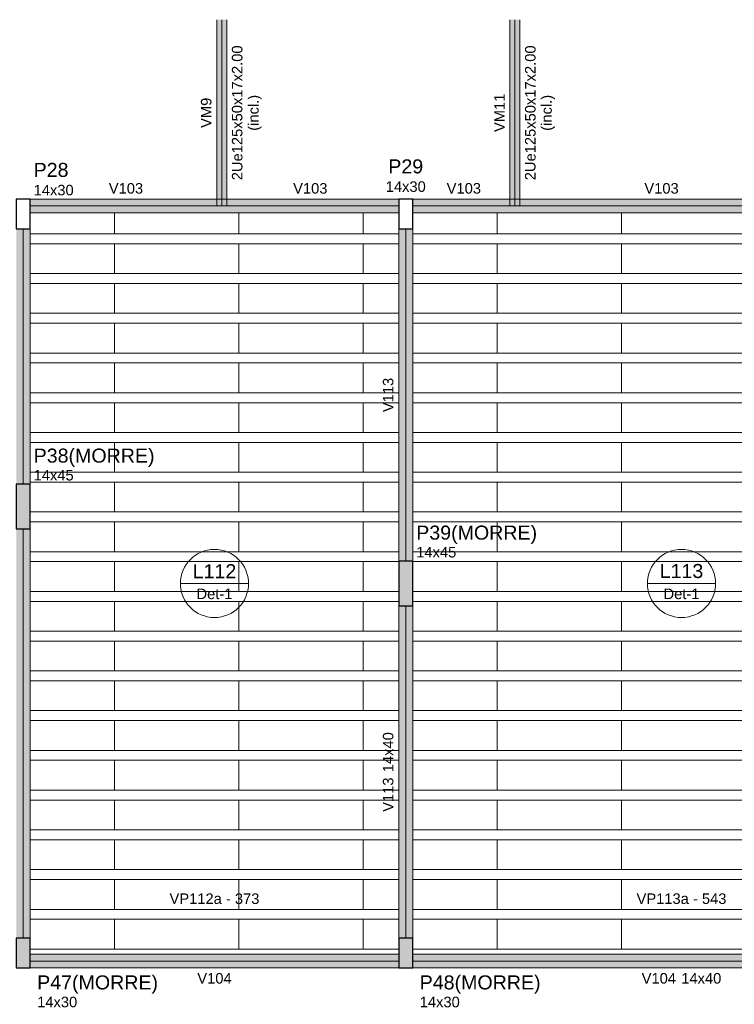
# Model space of a CAD drawing. Header units: millimetres. Extents: x 10906 to 25863, y 1966 to 4861.
# Tile 89 of 163: x 11450 to 11464, y 2928 to 2948. Entities that reach past the tile are written whole.
import ezdxf

# ---------------------------------------------------------------- set-up
doc = ezdxf.new("R2010")
doc.units = ezdxf.units.MM
for name, color, linetype, lineweight in [('FO-Eixos', 5, 'Continuous', 5), ('FO-Hachura pilar que morre', 106, 'Continuous', 5), ('FO-Hachura viga', 41, 'Continuous', 5), ('FO-Hachura viga genérica inclinada', 243, 'Continuous', 5), ('FO-Hachuras das lajes', 1, 'Continuous', 20), ('FO-Pilares', 4, 'Continuous', 30), ('FO-Textos das lajes', 3, 'Continuous', 20), ('FO-Textos das vigas', 7, 'Continuous', 5), ('FO-Textos dos pilares', 7, 'Continuous', 5), ('FO-Vigas', 1, 'Continuous', 20), ('FO-Vigas genéricas', 1, 'Continuous', 20)]:
    doc.layers.add(name, color=color, linetype=linetype, lineweight=lineweight)
doc.styles.add('Arial', font='arial.ttf')

msp = doc.modelspace()

# ---------------------------------------------------------------- hatches: boundary and pattern name
at = {"layer": 'FO-Hachura pilar que morre', "linetype": 'Continuous'}
for points in [[(11449.44654, 2937.95891), (11449.58654, 2937.95891), (11449.72654, 2937.95891), (11449.72654, 2938.40891), (11449.72654, 2938.85891), (11449.58654, 2938.85891), (11449.44654, 2938.85891), (11449.44654, 2938.40891)], [(11457.14654, 2936.40891), (11457.28654, 2936.40891), (11457.42654, 2936.40891), (11457.42654, 2936.85891), (11457.42654, 2937.30891), (11457.28654, 2937.30891), (11457.14654, 2937.30891), (11457.14654, 2936.85891)], [(11449.44654, 2929.11891), (11449.58654, 2929.11891), (11449.72654, 2929.11891), (11449.72654, 2929.41891), (11449.72654, 2929.71891), (11449.58654, 2929.71891), (11449.44654, 2929.71891), (11449.44654, 2929.41891)], [(11457.14654, 2929.11891), (11457.28654, 2929.11891), (11457.42654, 2929.11891), (11457.42654, 2929.41891), (11457.42654, 2929.71891), (11457.28654, 2929.71891), (11457.14654, 2929.71891), (11457.14654, 2929.41891)]]:
    msp.add_hatch(color=256, dxfattribs=at).paths.add_polyline_path(points)
at = {"layer": 'FO-Hachura viga', "linetype": 'Continuous'}
for points in [[(11453.58474, 2944.59891), (11453.58474, 2944.59891), (11449.72654, 2944.59891), (11449.72654, 2944.31891), (11453.58474, 2944.31891), (11453.58474, 2944.59891)], [(11457.14654, 2944.59911), (11457.14654, 2944.59911), (11453.58474, 2944.59911), (11453.58474, 2944.31891), (11457.14654, 2944.31891), (11457.14654, 2944.59911)], [(11459.48474, 2944.31891), (11459.48474, 2944.31891), (11459.48474, 2944.59911), (11457.42654, 2944.59911), (11457.42654, 2944.31891), (11459.48474, 2944.31891)], [(11465.38454, 2944.59891), (11465.38454, 2944.59891), (11459.48474, 2944.59891), (11459.48474, 2944.31891), (11465.38454, 2944.31891), (11465.38454, 2944.59891)], [(11449.72654, 2943.99891), (11449.72654, 2943.99891), (11449.44654, 2943.99891), (11449.44654, 2938.85891), (11449.72654, 2938.85891), (11449.72654, 2943.99891)], [(11457.42654, 2943.99891), (11457.42654, 2943.99891), (11457.14654, 2943.99891), (11457.14654, 2937.30891), (11457.42654, 2937.30891), (11457.42654, 2943.99891)], [(11449.72654, 2937.95891), (11449.72654, 2937.95891), (11449.44654, 2937.95891), (11449.44654, 2929.71891), (11449.72654, 2929.71891), (11449.72654, 2937.95891)], [(11457.42654, 2936.40891), (11457.42654, 2936.40891), (11457.14654, 2936.40891), (11457.14654, 2929.71891), (11457.42654, 2929.71891), (11457.42654, 2936.40891)], [(11457.14654, 2929.39891), (11457.14654, 2929.39891), (11449.72654, 2929.39891), (11449.72654, 2929.11891), (11457.14654, 2929.11891), (11457.14654, 2929.39891)], [(11468.24654, 2929.39891), (11468.24654, 2929.39891), (11457.42654, 2929.39891), (11457.42654, 2929.11891), (11468.24654, 2929.11891), (11468.24654, 2929.39891)]]:
    msp.add_hatch(color=256, dxfattribs=at).paths.add_polyline_path(points)
at = {"layer": 'FO-Hachura viga genérica inclinada', "linetype": 'Continuous'}
for points in [[(11453.68474, 2948.20891), (11453.68474, 2948.20891), (11453.48474, 2948.20891), (11453.48474, 2944.45891), (11453.68474, 2944.45891), (11453.68474, 2948.20891)], [(11459.58474, 2948.20891), (11459.58474, 2948.20891), (11459.38474, 2948.20891), (11459.38474, 2944.45891), (11459.58474, 2944.45891), (11459.58474, 2948.20891)]]:
    msp.add_hatch(color=256, dxfattribs=at).paths.add_polyline_path(points)

# ---------------------------------------------------------------- linework, layer by layer
at = {"layer": 'FO-Eixos'}
for p, q in [((11453.58454, 2944.45891), (11453.58454, 2948.20891)), ((11459.48454, 2944.45891), (11459.48454, 2948.20891)), ((11449.72654, 2944.45891), (11453.58454, 2944.45891)), ((11453.58454, 2944.45891), (11457.14654, 2944.45891)), ((11457.42654, 2944.45891), (11459.48454, 2944.45891)), ((11459.48454, 2944.45891), (11465.38454, 2944.45891)), ((11449.58654, 2938.85891), (11449.58654, 2943.99891)), ((11457.28654, 2937.30891), (11457.28654, 2943.99891)), ((11449.58654, 2929.71891), (11449.58654, 2937.95891)), ((11457.28654, 2929.71891), (11457.28654, 2936.40891)), ((11449.72654, 2929.25891), (11457.14654, 2929.25891)), ((11457.42654, 2929.25891), (11468.24654, 2929.25891))]:
    msp.add_line(p, q, dxfattribs=at)
for points in [[(11449.72654, 2943.89891), (11451.42654, 2943.89891), (11451.42654, 2944.31891)], [(11451.42654, 2944.31891), (11451.42654, 2943.89891), (11453.92654, 2943.89891), (11453.92654, 2944.31891)], [(11453.92654, 2944.31891), (11453.92654, 2943.89891), (11456.42654, 2943.89891), (11456.42654, 2944.31891)], [(11456.42654, 2944.31891), (11456.42654, 2943.89891), (11457.14654, 2943.89891)], [(11457.42654, 2943.89891), (11459.12654, 2943.89891), (11459.12654, 2944.31891)], [(11459.12654, 2944.31891), (11459.12654, 2943.89891), (11461.62654, 2943.89891), (11461.62654, 2944.31891)], [(11461.62654, 2944.31891), (11461.62654, 2943.89891), (11464.12654, 2943.89891), (11464.12654, 2944.31891)], [(11449.72654, 2943.09891), (11451.42654, 2943.09891), (11451.42654, 2943.69891), (11449.72654, 2943.69891)], [(11457.14654, 2943.69891), (11456.42654, 2943.69891), (11456.42654, 2943.09891), (11457.14654, 2943.09891)], [(11457.42654, 2943.09891), (11459.12654, 2943.09891), (11459.12654, 2943.69891), (11457.42654, 2943.69891)], [(11449.72654, 2942.29891), (11451.42654, 2942.29891), (11451.42654, 2942.89891), (11449.72654, 2942.89891)], [(11457.14654, 2942.89891), (11456.42654, 2942.89891), (11456.42654, 2942.29891), (11457.14654, 2942.29891)], [(11457.42654, 2942.29891), (11459.12654, 2942.29891), (11459.12654, 2942.89891), (11457.42654, 2942.89891)], [(11449.72654, 2941.49891), (11451.42654, 2941.49891), (11451.42654, 2942.09891), (11449.72654, 2942.09891)], [(11457.14654, 2942.09891), (11456.42654, 2942.09891), (11456.42654, 2941.49891), (11457.14654, 2941.49891)], [(11457.42654, 2941.49891), (11459.12654, 2941.49891), (11459.12654, 2942.09891), (11457.42654, 2942.09891)], [(11449.72654, 2940.69891), (11451.42654, 2940.69891), (11451.42654, 2941.29891), (11449.72654, 2941.29891)], [(11457.14654, 2941.29891), (11456.42654, 2941.29891), (11456.42654, 2940.69891), (11457.14654, 2940.69891)], [(11457.42654, 2940.69891), (11459.12654, 2940.69891), (11459.12654, 2941.29891), (11457.42654, 2941.29891)], [(11449.72654, 2939.89891), (11451.42654, 2939.89891), (11451.42654, 2940.49891), (11449.72654, 2940.49891)], [(11457.14654, 2940.49891), (11456.42654, 2940.49891), (11456.42654, 2939.89891), (11457.14654, 2939.89891)], [(11457.42654, 2939.89891), (11459.12654, 2939.89891), (11459.12654, 2940.49891), (11457.42654, 2940.49891)], [(11449.72654, 2939.09891), (11451.42654, 2939.09891), (11451.42654, 2939.69891), (11449.72654, 2939.69891)], [(11457.14654, 2939.69891), (11456.42654, 2939.69891), (11456.42654, 2939.09891), (11457.14654, 2939.09891)], [(11457.42654, 2939.09891), (11459.12654, 2939.09891), (11459.12654, 2939.69891), (11457.42654, 2939.69891)], [(11449.72654, 2938.29891), (11451.42654, 2938.29891), (11451.42654, 2938.89891), (11449.72654, 2938.89891)], [(11457.14654, 2938.89891), (11456.42654, 2938.89891), (11456.42654, 2938.29891), (11457.14654, 2938.29891)], [(11457.42654, 2938.29891), (11459.12654, 2938.29891), (11459.12654, 2938.89891), (11457.42654, 2938.89891)], [(11449.72654, 2937.49891), (11451.42654, 2937.49891), (11451.42654, 2938.09891), (11449.72654, 2938.09891)], [(11457.14654, 2938.09891), (11456.42654, 2938.09891), (11456.42654, 2937.49891), (11457.14654, 2937.49891)], [(11457.42654, 2937.49891), (11459.12654, 2937.49891), (11459.12654, 2938.09891), (11457.42654, 2938.09891)], [(11449.72654, 2936.69891), (11451.42654, 2936.69891), (11451.42654, 2937.29891), (11449.72654, 2937.29891)], [(11457.14654, 2937.29891), (11456.42654, 2937.29891), (11456.42654, 2936.69891), (11457.14654, 2936.69891)], [(11457.42654, 2936.69891), (11459.12654, 2936.69891), (11459.12654, 2937.29891), (11457.42654, 2937.29891)], [(11449.72654, 2935.89891), (11451.42654, 2935.89891), (11451.42654, 2936.49891), (11449.72654, 2936.49891)], [(11457.14654, 2936.49891), (11456.42654, 2936.49891), (11456.42654, 2935.89891), (11457.14654, 2935.89891)], [(11457.42654, 2935.89891), (11459.12654, 2935.89891), (11459.12654, 2936.49891), (11457.42654, 2936.49891)], [(11449.72654, 2935.09891), (11451.42654, 2935.09891), (11451.42654, 2935.69891), (11449.72654, 2935.69891)], [(11457.14654, 2935.69891), (11456.42654, 2935.69891), (11456.42654, 2935.09891), (11457.14654, 2935.09891)], [(11457.42654, 2935.09891), (11459.12654, 2935.09891), (11459.12654, 2935.69891), (11457.42654, 2935.69891)], [(11449.72654, 2934.29891), (11451.42654, 2934.29891), (11451.42654, 2934.89891), (11449.72654, 2934.89891)], [(11457.14654, 2934.89891), (11456.42654, 2934.89891), (11456.42654, 2934.29891), (11457.14654, 2934.29891)], [(11457.42654, 2934.29891), (11459.12654, 2934.29891), (11459.12654, 2934.89891), (11457.42654, 2934.89891)], [(11449.72654, 2933.49891), (11451.42654, 2933.49891), (11451.42654, 2934.09891), (11449.72654, 2934.09891)], [(11457.14654, 2934.09891), (11456.42654, 2934.09891), (11456.42654, 2933.49891), (11457.14654, 2933.49891)], [(11457.42654, 2933.49891), (11459.12654, 2933.49891), (11459.12654, 2934.09891), (11457.42654, 2934.09891)], [(11449.72654, 2932.69891), (11451.42654, 2932.69891), (11451.42654, 2933.29891), (11449.72654, 2933.29891)], [(11457.14654, 2933.29891), (11456.42654, 2933.29891), (11456.42654, 2932.69891), (11457.14654, 2932.69891)], [(11457.42654, 2932.69891), (11459.12654, 2932.69891), (11459.12654, 2933.29891), (11457.42654, 2933.29891)], [(11449.72654, 2931.89891), (11451.42654, 2931.89891), (11451.42654, 2932.49891), (11449.72654, 2932.49891)], [(11457.14654, 2932.49891), (11456.42654, 2932.49891), (11456.42654, 2931.89891), (11457.14654, 2931.89891)], [(11457.42654, 2931.89891), (11459.12654, 2931.89891), (11459.12654, 2932.49891), (11457.42654, 2932.49891)], [(11449.72654, 2931.09891), (11451.42654, 2931.09891), (11451.42654, 2931.69891), (11449.72654, 2931.69891)], [(11457.14654, 2931.69891), (11456.42654, 2931.69891), (11456.42654, 2931.09891), (11457.14654, 2931.09891)], [(11457.42654, 2931.09891), (11459.12654, 2931.09891), (11459.12654, 2931.69891), (11457.42654, 2931.69891)], [(11449.72654, 2930.29891), (11451.42654, 2930.29891), (11451.42654, 2930.89891), (11449.72654, 2930.89891)], [(11457.14654, 2930.89891), (11456.42654, 2930.89891), (11456.42654, 2930.29891), (11457.14654, 2930.29891)], [(11457.42654, 2930.29891), (11459.12654, 2930.29891), (11459.12654, 2930.89891), (11457.42654, 2930.89891)], [(11449.72654, 2929.49891), (11451.42654, 2929.49891), (11451.42654, 2930.09891), (11449.72654, 2930.09891)], [(11457.14654, 2930.09891), (11456.42654, 2930.09891), (11456.42654, 2929.49891), (11457.14654, 2929.49891)], [(11457.42654, 2929.49891), (11459.12654, 2929.49891), (11459.12654, 2930.09891), (11457.42654, 2930.09891)]]:
    msp.add_lwpolyline(points, dxfattribs=at)
for points in [[(11451.42654, 2943.09891), (11453.92654, 2943.09891), (11453.92654, 2943.69891), (11451.42654, 2943.69891), (11451.42654, 2943.09891)], [(11453.92654, 2943.09891), (11456.42654, 2943.09891), (11456.42654, 2943.69891), (11453.92654, 2943.69891), (11453.92654, 2943.09891)], [(11459.12654, 2943.09891), (11461.62654, 2943.09891), (11461.62654, 2943.69891), (11459.12654, 2943.69891), (11459.12654, 2943.09891)], [(11461.62654, 2943.09891), (11464.12654, 2943.09891), (11464.12654, 2943.69891), (11461.62654, 2943.69891), (11461.62654, 2943.09891)], [(11451.42654, 2942.29891), (11453.92654, 2942.29891), (11453.92654, 2942.89891), (11451.42654, 2942.89891), (11451.42654, 2942.29891)], [(11453.92654, 2942.29891), (11456.42654, 2942.29891), (11456.42654, 2942.89891), (11453.92654, 2942.89891), (11453.92654, 2942.29891)], [(11459.12654, 2942.29891), (11461.62654, 2942.29891), (11461.62654, 2942.89891), (11459.12654, 2942.89891), (11459.12654, 2942.29891)], [(11461.62654, 2942.29891), (11464.12654, 2942.29891), (11464.12654, 2942.89891), (11461.62654, 2942.89891), (11461.62654, 2942.29891)], [(11451.42654, 2941.49891), (11453.92654, 2941.49891), (11453.92654, 2942.09891), (11451.42654, 2942.09891), (11451.42654, 2941.49891)], [(11453.92654, 2941.49891), (11456.42654, 2941.49891), (11456.42654, 2942.09891), (11453.92654, 2942.09891), (11453.92654, 2941.49891)], [(11459.12654, 2941.49891), (11461.62654, 2941.49891), (11461.62654, 2942.09891), (11459.12654, 2942.09891), (11459.12654, 2941.49891)], [(11461.62654, 2941.49891), (11464.12654, 2941.49891), (11464.12654, 2942.09891), (11461.62654, 2942.09891), (11461.62654, 2941.49891)], [(11451.42654, 2940.69891), (11453.92654, 2940.69891), (11453.92654, 2941.29891), (11451.42654, 2941.29891), (11451.42654, 2940.69891)], [(11453.92654, 2940.69891), (11456.42654, 2940.69891), (11456.42654, 2941.29891), (11453.92654, 2941.29891), (11453.92654, 2940.69891)], [(11459.12654, 2940.69891), (11461.62654, 2940.69891), (11461.62654, 2941.29891), (11459.12654, 2941.29891), (11459.12654, 2940.69891)], [(11461.62654, 2940.69891), (11464.12654, 2940.69891), (11464.12654, 2941.29891), (11461.62654, 2941.29891), (11461.62654, 2940.69891)], [(11451.42654, 2939.89891), (11453.92654, 2939.89891), (11453.92654, 2940.49891), (11451.42654, 2940.49891), (11451.42654, 2939.89891)], [(11453.92654, 2939.89891), (11456.42654, 2939.89891), (11456.42654, 2940.49891), (11453.92654, 2940.49891), (11453.92654, 2939.89891)], [(11459.12654, 2939.89891), (11461.62654, 2939.89891), (11461.62654, 2940.49891), (11459.12654, 2940.49891), (11459.12654, 2939.89891)], [(11461.62654, 2939.89891), (11464.12654, 2939.89891), (11464.12654, 2940.49891), (11461.62654, 2940.49891), (11461.62654, 2939.89891)], [(11451.42654, 2939.09891), (11453.92654, 2939.09891), (11453.92654, 2939.69891), (11451.42654, 2939.69891), (11451.42654, 2939.09891)], [(11453.92654, 2939.09891), (11456.42654, 2939.09891), (11456.42654, 2939.69891), (11453.92654, 2939.69891), (11453.92654, 2939.09891)], [(11459.12654, 2939.09891), (11461.62654, 2939.09891), (11461.62654, 2939.69891), (11459.12654, 2939.69891), (11459.12654, 2939.09891)], [(11461.62654, 2939.09891), (11464.12654, 2939.09891), (11464.12654, 2939.69891), (11461.62654, 2939.69891), (11461.62654, 2939.09891)], [(11451.42654, 2938.29891), (11453.92654, 2938.29891), (11453.92654, 2938.89891), (11451.42654, 2938.89891), (11451.42654, 2938.29891)], [(11453.92654, 2938.29891), (11456.42654, 2938.29891), (11456.42654, 2938.89891), (11453.92654, 2938.89891), (11453.92654, 2938.29891)], [(11459.12654, 2938.29891), (11461.62654, 2938.29891), (11461.62654, 2938.89891), (11459.12654, 2938.89891), (11459.12654, 2938.29891)], [(11461.62654, 2938.29891), (11464.12654, 2938.29891), (11464.12654, 2938.89891), (11461.62654, 2938.89891), (11461.62654, 2938.29891)], [(11451.42654, 2937.49891), (11453.92654, 2937.49891), (11453.92654, 2938.09891), (11451.42654, 2938.09891), (11451.42654, 2937.49891)], [(11453.92654, 2937.49891), (11456.42654, 2937.49891), (11456.42654, 2938.09891), (11453.92654, 2938.09891), (11453.92654, 2937.49891)], [(11459.12654, 2937.49891), (11461.62654, 2937.49891), (11461.62654, 2938.09891), (11459.12654, 2938.09891), (11459.12654, 2937.49891)], [(11461.62654, 2937.49891), (11464.12654, 2937.49891), (11464.12654, 2938.09891), (11461.62654, 2938.09891), (11461.62654, 2937.49891)], [(11451.42654, 2936.69891), (11453.92654, 2936.69891), (11453.92654, 2937.29891), (11451.42654, 2937.29891), (11451.42654, 2936.69891)], [(11453.92654, 2936.69891), (11456.42654, 2936.69891), (11456.42654, 2937.29891), (11453.92654, 2937.29891), (11453.92654, 2936.69891)], [(11459.12654, 2936.69891), (11461.62654, 2936.69891), (11461.62654, 2937.29891), (11459.12654, 2937.29891), (11459.12654, 2936.69891)], [(11461.62654, 2936.69891), (11464.12654, 2936.69891), (11464.12654, 2937.29891), (11461.62654, 2937.29891), (11461.62654, 2936.69891)], [(11451.42654, 2935.89891), (11453.92654, 2935.89891), (11453.92654, 2936.49891), (11451.42654, 2936.49891), (11451.42654, 2935.89891)], [(11453.92654, 2935.89891), (11456.42654, 2935.89891), (11456.42654, 2936.49891), (11453.92654, 2936.49891), (11453.92654, 2935.89891)], [(11459.12654, 2935.89891), (11461.62654, 2935.89891), (11461.62654, 2936.49891), (11459.12654, 2936.49891), (11459.12654, 2935.89891)], [(11461.62654, 2935.89891), (11464.12654, 2935.89891), (11464.12654, 2936.49891), (11461.62654, 2936.49891), (11461.62654, 2935.89891)], [(11451.42654, 2935.09891), (11453.92654, 2935.09891), (11453.92654, 2935.69891), (11451.42654, 2935.69891), (11451.42654, 2935.09891)], [(11453.92654, 2935.09891), (11456.42654, 2935.09891), (11456.42654, 2935.69891), (11453.92654, 2935.69891), (11453.92654, 2935.09891)], [(11459.12654, 2935.09891), (11461.62654, 2935.09891), (11461.62654, 2935.69891), (11459.12654, 2935.69891), (11459.12654, 2935.09891)], [(11461.62654, 2935.09891), (11464.12654, 2935.09891), (11464.12654, 2935.69891), (11461.62654, 2935.69891), (11461.62654, 2935.09891)], [(11451.42654, 2934.29891), (11453.92654, 2934.29891), (11453.92654, 2934.89891), (11451.42654, 2934.89891), (11451.42654, 2934.29891)], [(11453.92654, 2934.29891), (11456.42654, 2934.29891), (11456.42654, 2934.89891), (11453.92654, 2934.89891), (11453.92654, 2934.29891)], [(11459.12654, 2934.29891), (11461.62654, 2934.29891), (11461.62654, 2934.89891), (11459.12654, 2934.89891), (11459.12654, 2934.29891)], [(11461.62654, 2934.29891), (11464.12654, 2934.29891), (11464.12654, 2934.89891), (11461.62654, 2934.89891), (11461.62654, 2934.29891)], [(11451.42654, 2933.49891), (11453.92654, 2933.49891), (11453.92654, 2934.09891), (11451.42654, 2934.09891), (11451.42654, 2933.49891)], [(11453.92654, 2933.49891), (11456.42654, 2933.49891), (11456.42654, 2934.09891), (11453.92654, 2934.09891), (11453.92654, 2933.49891)], [(11459.12654, 2933.49891), (11461.62654, 2933.49891), (11461.62654, 2934.09891), (11459.12654, 2934.09891), (11459.12654, 2933.49891)], [(11461.62654, 2933.49891), (11464.12654, 2933.49891), (11464.12654, 2934.09891), (11461.62654, 2934.09891), (11461.62654, 2933.49891)], [(11451.42654, 2932.69891), (11453.92654, 2932.69891), (11453.92654, 2933.29891), (11451.42654, 2933.29891), (11451.42654, 2932.69891)], [(11453.92654, 2932.69891), (11456.42654, 2932.69891), (11456.42654, 2933.29891), (11453.92654, 2933.29891), (11453.92654, 2932.69891)], [(11459.12654, 2932.69891), (11461.62654, 2932.69891), (11461.62654, 2933.29891), (11459.12654, 2933.29891), (11459.12654, 2932.69891)], [(11461.62654, 2932.69891), (11464.12654, 2932.69891), (11464.12654, 2933.29891), (11461.62654, 2933.29891), (11461.62654, 2932.69891)], [(11451.42654, 2931.89891), (11453.92654, 2931.89891), (11453.92654, 2932.49891), (11451.42654, 2932.49891), (11451.42654, 2931.89891)], [(11453.92654, 2931.89891), (11456.42654, 2931.89891), (11456.42654, 2932.49891), (11453.92654, 2932.49891), (11453.92654, 2931.89891)], [(11459.12654, 2931.89891), (11461.62654, 2931.89891), (11461.62654, 2932.49891), (11459.12654, 2932.49891), (11459.12654, 2931.89891)], [(11461.62654, 2931.89891), (11464.12654, 2931.89891), (11464.12654, 2932.49891), (11461.62654, 2932.49891), (11461.62654, 2931.89891)], [(11451.42654, 2931.09891), (11453.92654, 2931.09891), (11453.92654, 2931.69891), (11451.42654, 2931.69891), (11451.42654, 2931.09891)], [(11453.92654, 2931.09891), (11456.42654, 2931.09891), (11456.42654, 2931.69891), (11453.92654, 2931.69891), (11453.92654, 2931.09891)], [(11459.12654, 2931.09891), (11461.62654, 2931.09891), (11461.62654, 2931.69891), (11459.12654, 2931.69891), (11459.12654, 2931.09891)], [(11461.62654, 2931.09891), (11464.12654, 2931.09891), (11464.12654, 2931.69891), (11461.62654, 2931.69891), (11461.62654, 2931.09891)], [(11451.42654, 2930.29891), (11453.92654, 2930.29891), (11453.92654, 2930.89891), (11451.42654, 2930.89891), (11451.42654, 2930.29891)], [(11453.92654, 2930.29891), (11456.42654, 2930.29891), (11456.42654, 2930.89891), (11453.92654, 2930.89891), (11453.92654, 2930.29891)], [(11459.12654, 2930.29891), (11461.62654, 2930.29891), (11461.62654, 2930.89891), (11459.12654, 2930.89891), (11459.12654, 2930.29891)], [(11461.62654, 2930.29891), (11464.12654, 2930.29891), (11464.12654, 2930.89891), (11461.62654, 2930.89891), (11461.62654, 2930.29891)], [(11451.42654, 2929.49891), (11453.92654, 2929.49891), (11453.92654, 2930.09891), (11451.42654, 2930.09891), (11451.42654, 2929.49891)], [(11453.92654, 2929.49891), (11456.42654, 2929.49891), (11456.42654, 2930.09891), (11453.92654, 2930.09891), (11453.92654, 2929.49891)], [(11459.12654, 2929.49891), (11461.62654, 2929.49891), (11461.62654, 2930.09891), (11459.12654, 2930.09891), (11459.12654, 2929.49891)], [(11461.62654, 2929.49891), (11464.12654, 2929.49891), (11464.12654, 2930.09891), (11461.62654, 2930.09891), (11461.62654, 2929.49891)]]:
    msp.add_lwpolyline(points, close=True, dxfattribs=at)
at = {"layer": 'FO-Hachuras das lajes'}
for p, q in [((11449.72654, 2943.89891), (11457.14654, 2943.89891)), ((11457.42654, 2943.89891), (11468.24654, 2943.89891)), ((11449.72654, 2943.69891), (11457.14654, 2943.69891)), ((11457.42654, 2943.69891), (11468.24654, 2943.69891)), ((11449.72654, 2943.09891), (11457.14654, 2943.09891)), ((11457.42654, 2943.09891), (11468.24654, 2943.09891)), ((11449.72654, 2942.89891), (11457.14654, 2942.89891)), ((11457.42654, 2942.89891), (11468.24654, 2942.89891)), ((11449.72654, 2942.29891), (11457.14654, 2942.29891)), ((11457.42654, 2942.29891), (11468.24654, 2942.29891)), ((11449.72654, 2942.09891), (11457.14654, 2942.09891)), ((11457.42654, 2942.09891), (11468.24654, 2942.09891)), ((11449.72654, 2941.49891), (11457.14654, 2941.49891)), ((11457.42654, 2941.49891), (11468.24654, 2941.49891)), ((11449.72654, 2941.29891), (11457.14654, 2941.29891)), ((11457.42654, 2941.29891), (11468.24654, 2941.29891)), ((11449.72654, 2940.69891), (11457.14654, 2940.69891)), ((11457.42654, 2940.69891), (11468.24654, 2940.69891)), ((11449.72654, 2940.49891), (11457.14654, 2940.49891)), ((11457.42654, 2940.49891), (11468.24654, 2940.49891)), ((11449.72654, 2939.89891), (11457.14654, 2939.89891)), ((11457.42654, 2939.89891), (11468.24654, 2939.89891)), ((11449.72654, 2939.69891), (11457.14654, 2939.69891)), ((11457.42654, 2939.69891), (11468.24654, 2939.69891)), ((11449.72654, 2939.09891), (11457.14654, 2939.09891)), ((11457.42654, 2939.09891), (11468.24654, 2939.09891)), ((11449.72654, 2938.89891), (11457.14654, 2938.89891)), ((11457.42654, 2938.89891), (11468.24654, 2938.89891)), ((11449.72654, 2938.29891), (11457.14654, 2938.29891)), ((11457.42654, 2938.29891), (11468.24654, 2938.29891)), ((11449.72654, 2938.09891), (11457.14654, 2938.09891)), ((11457.42654, 2938.09891), (11468.24654, 2938.09891)), ((11449.72654, 2937.49891), (11457.14654, 2937.49891)), ((11457.42654, 2937.49891), (11468.24654, 2937.49891)), ((11449.72654, 2937.29891), (11457.14654, 2937.29891)), ((11457.42654, 2937.29891), (11468.24654, 2937.29891)), ((11449.72654, 2936.69891), (11457.14654, 2936.69891)), ((11457.42654, 2936.69891), (11468.24654, 2936.69891)), ((11449.72654, 2936.49891), (11457.14654, 2936.49891)), ((11457.42654, 2936.49891), (11468.24654, 2936.49891)), ((11449.72654, 2935.89891), (11457.14654, 2935.89891)), ((11457.42654, 2935.89891), (11468.24654, 2935.89891)), ((11449.72654, 2935.69891), (11457.14654, 2935.69891)), ((11457.42654, 2935.69891), (11468.24654, 2935.69891)), ((11449.72654, 2935.09891), (11457.14654, 2935.09891)), ((11457.42654, 2935.09891), (11468.24654, 2935.09891)), ((11449.72654, 2934.89891), (11457.14654, 2934.89891)), ((11457.42654, 2934.89891), (11468.24654, 2934.89891)), ((11449.72654, 2934.29891), (11457.14654, 2934.29891)), ((11457.42654, 2934.29891), (11468.24654, 2934.29891)), ((11449.72654, 2934.09891), (11457.14654, 2934.09891)), ((11457.42654, 2934.09891), (11468.24654, 2934.09891)), ((11449.72654, 2933.49891), (11457.14654, 2933.49891)), ((11457.42654, 2933.49891), (11468.24654, 2933.49891)), ((11449.72654, 2933.29891), (11457.14654, 2933.29891)), ((11457.42654, 2933.29891), (11468.24654, 2933.29891)), ((11449.72654, 2932.69891), (11457.14654, 2932.69891)), ((11457.42654, 2932.69891), (11468.24654, 2932.69891)), ((11449.72654, 2932.49891), (11457.14654, 2932.49891)), ((11457.42654, 2932.49891), (11468.24654, 2932.49891)), ((11449.72654, 2931.89891), (11457.14654, 2931.89891)), ((11457.42654, 2931.89891), (11468.24654, 2931.89891)), ((11449.72654, 2931.69891), (11457.14654, 2931.69891)), ((11457.42654, 2931.69891), (11468.24654, 2931.69891)), ((11449.72654, 2931.09891), (11457.14654, 2931.09891)), ((11457.42654, 2931.09891), (11468.24654, 2931.09891)), ((11449.72654, 2930.89891), (11457.14654, 2930.89891)), ((11457.42654, 2930.89891), (11468.24654, 2930.89891)), ((11449.72654, 2930.29891), (11457.14654, 2930.29891)), ((11457.42654, 2930.29891), (11468.24654, 2930.29891)), ((11449.72654, 2930.09891), (11457.14654, 2930.09891)), ((11457.42654, 2930.09891), (11468.24654, 2930.09891)), ((11449.72654, 2929.49891), (11457.14654, 2929.49891)), ((11457.42654, 2929.49891), (11468.24654, 2929.49891))]:
    msp.add_line(p, q, dxfattribs=at)
at = {"layer": 'FO-Pilares'}
for points in [[(11449.44654, 2943.99891), (11449.58654, 2943.99891), (11449.72654, 2943.99891), (11449.72654, 2944.29891), (11449.72654, 2944.59891), (11449.58654, 2944.59891), (11449.44654, 2944.59891), (11449.44654, 2944.29891), (11449.44654, 2943.99891)], [(11457.14654, 2943.99891), (11457.28654, 2943.99891), (11457.42654, 2943.99891), (11457.42654, 2944.29891), (11457.42654, 2944.59891), (11457.28654, 2944.59891), (11457.14654, 2944.59891), (11457.14654, 2944.29891), (11457.14654, 2943.99891)], [(11449.44654, 2937.95891), (11449.58654, 2937.95891), (11449.72654, 2937.95891), (11449.72654, 2938.40891), (11449.72654, 2938.85891), (11449.58654, 2938.85891), (11449.44654, 2938.85891), (11449.44654, 2938.40891), (11449.44654, 2937.95891)], [(11457.14654, 2936.40891), (11457.28654, 2936.40891), (11457.42654, 2936.40891), (11457.42654, 2936.85891), (11457.42654, 2937.30891), (11457.28654, 2937.30891), (11457.14654, 2937.30891), (11457.14654, 2936.85891), (11457.14654, 2936.40891)], [(11449.44654, 2929.11891), (11449.58654, 2929.11891), (11449.72654, 2929.11891), (11449.72654, 2929.41891), (11449.72654, 2929.71891), (11449.58654, 2929.71891), (11449.44654, 2929.71891), (11449.44654, 2929.41891), (11449.44654, 2929.11891)], [(11457.14654, 2929.11891), (11457.28654, 2929.11891), (11457.42654, 2929.11891), (11457.42654, 2929.41891), (11457.42654, 2929.71891), (11457.28654, 2929.71891), (11457.14654, 2929.71891), (11457.14654, 2929.41891), (11457.14654, 2929.11891)]]:
    msp.add_lwpolyline(points, close=True, dxfattribs=at)
at = {"layer": 'FO-Textos das lajes'}
for p, q in [((11452.75113, 2936.85891), (11454.12194, 2936.85891)), ((11462.15113, 2936.85891), (11463.52194, 2936.85891))]:
    msp.add_line(p, q, dxfattribs=at)
for centre in [(11453.43654, 2936.85891), (11462.83654, 2936.85891)]:
    msp.add_circle(centre, 0.6854, dxfattribs=at)
at = {"layer": 'FO-Vigas'}
for p, q in [((11449.72654, 2944.59891), (11453.58454, 2944.59891)), ((11453.58454, 2944.59891), (11457.14654, 2944.59891)), ((11457.42654, 2944.59891), (11459.48454, 2944.59891)), ((11459.48454, 2944.59891), (11465.38454, 2944.59891)), ((11449.72654, 2944.31891), (11453.58454, 2944.31891)), ((11453.58454, 2944.31891), (11457.14654, 2944.31891)), ((11457.42654, 2944.31891), (11459.48454, 2944.31891)), ((11459.48454, 2944.31891), (11465.38454, 2944.31891)), ((11449.72654, 2938.85891), (11449.72654, 2943.99891)), ((11457.14654, 2937.30891), (11457.14654, 2943.99891)), ((11457.42654, 2937.30891), (11457.42654, 2943.99891)), ((11449.72654, 2929.71891), (11449.72654, 2937.95891)), ((11457.14654, 2929.71891), (11457.14654, 2936.40891)), ((11457.42654, 2929.71891), (11457.42654, 2936.40891)), ((11449.72654, 2929.39891), (11457.14654, 2929.39891)), ((11457.42654, 2929.39891), (11468.24654, 2929.39891)), ((11449.72654, 2929.11891), (11457.14654, 2929.11891)), ((11457.42654, 2929.11891), (11468.24654, 2929.11891))]:
    msp.add_line(p, q, dxfattribs=at)
at = {"layer": 'FO-Vigas genéricas'}
for p, q in [((11453.48454, 2944.45891), (11453.48454, 2948.20891)), ((11453.68454, 2944.45891), (11453.68454, 2948.20891)), ((11459.38454, 2944.45891), (11459.38454, 2948.20891)), ((11459.58454, 2944.45891), (11459.58454, 2948.20891))]:
    msp.add_line(p, q, dxfattribs=at)

# ---------------------------------------------------------------- texts
at = {"layer": 'FO-Textos das lajes', "attachment_point": 8, "line_spacing_factor": 0.798, "style": 'Arial'}
for s, insert, char_height, width in [('L112', (11453.43654, 2936.96481), 0.2824, 1.7626525), ('L113', (11462.83654, 2936.96481), 0.2824, 1.7626525), ('Det-1', (11453.43654, 2936.54121), 0.2118, 1.4400348), ('Det-1', (11462.83654, 2936.54121), 0.2118, 1.4400348)]:
    msp.add_mtext(s, dxfattribs=dict(at, insert=insert, char_height=char_height, width=width))
at = {"layer": 'FO-Textos das lajes', "linetype": 'Continuous', "char_height": 0.2118, "width": 3.4946083, "attachment_point": 8, "line_spacing_factor": 0.798, "style": 'Arial'}
for s, insert in [('VP112a - 373', (11453.43654, 2930.40481)), ('VP113a - 543', (11462.83654, 2930.40481))]:
    msp.add_mtext(s, dxfattribs=dict(at, insert=insert))
at = {"layer": 'FO-Textos das vigas', "linetype": 'Continuous', "char_height": 0.2118, "rotation": 90, "line_spacing_factor": 0.798, "style": 'Arial'}
for s, insert, width, attachment_point in [('2Ue125x50x17x2.00', (11454.00224, 2946.33391), 5.392226, 8), ('2Ue125x50x17x2.00', (11459.90224, 2946.33391), 5.392226, 8), ('VM9', (11453.37864, 2946.33391), 1.2129634, 8), ('(incl.)', (11454.38954, 2946.33391), 1.4429091, 8), ('VM11', (11459.27864, 2946.33391), 1.540636, 8), ('(incl.)', (11460.28954, 2946.33391), 1.4429091, 8), ('V113', (11457.04064, 2940.65391), 1.3767997, 8), ('14x40', (11457.04064, 2933.05914), 1.6009967, 7), ('V113', (11457.04064, 2932.95324), 1.3767997, 9)]:
    msp.add_mtext(s, dxfattribs=dict(at, insert=insert, width=width, attachment_point=attachment_point))
at = {"layer": 'FO-Textos das vigas', "linetype": 'Continuous', "char_height": 0.2118, "line_spacing_factor": 0.798, "style": 'Arial'}
for s, insert, width, attachment_point in [('V103', (11451.65554, 2944.70481), 1.3767997, 8), ('V103', (11455.36554, 2944.70481), 1.3767997, 8), ('V103', (11458.45554, 2944.70481), 1.3767997, 8), ('V103', (11462.43454, 2944.70481), 1.3767997, 8), ('V104', (11453.43654, 2928.80121), 1.3767997, 8), ('V104', (11462.72587, 2928.80121), 1.3767997, 9), ('14x40', (11462.83177, 2928.80121), 1.6009967, 7)]:
    msp.add_mtext(s, dxfattribs=dict(at, insert=insert, width=width, attachment_point=attachment_point))
at = {"layer": 'FO-Textos dos pilares', "linetype": 'Continuous', "line_spacing_factor": 0.798, "style": 'Arial'}
for s, insert, char_height, width, attachment_point in [('P28', (11449.79714, 2945.04016), 0.2824, 1.4108951, 7), ('P29', (11457.28654, 2945.11076), 0.2824, 1.4108951, 8), ('14x30', (11449.79714, 2944.66951), 0.2118, 1.6009967, 7), ('14x30', (11457.28654, 2944.74011), 0.2118, 1.6009967, 8), ('P38(MORRE)', (11449.79754, 2939.20691), 0.2824, 4.8859491, 7), ('14x45', (11449.79714, 2938.92951), 0.2118, 1.6009967, 7), ('P39(MORRE)', (11457.49754, 2937.65691), 0.2824, 4.8859491, 7), ('14x45', (11457.49714, 2937.37951), 0.2118, 1.6009967, 7), ('P47(MORRE)', (11449.86754, 2928.60191), 0.2824, 4.8859491, 7), ('P48(MORRE)', (11457.56754, 2928.60191), 0.2824, 4.8859491, 7), ('14x30', (11449.86774, 2928.32466), 0.2118, 1.6009967, 7), ('14x30', (11457.56774, 2928.32466), 0.2118, 1.6009967, 7)]:
    msp.add_mtext(s, dxfattribs=dict(at, insert=insert, char_height=char_height, width=width, attachment_point=attachment_point))

doc.saveas('drawing.dxf')
